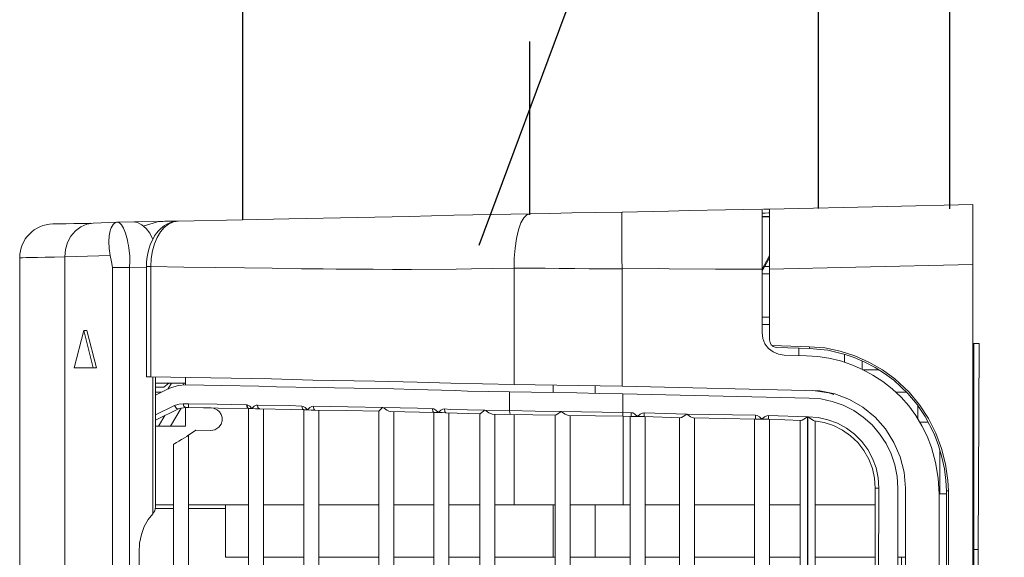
# Model space of a CAD drawing. Header units: millimetres. Extents: x -367720 to -162733, y 309172 to 337444.
# Tile 26 of 256: x -361127 to -360957, y 317169 to 317262. Entities that reach past the tile are written whole.
import ezdxf

# ---------------------------------------------------------------- set-up
doc = ezdxf.new("R2010")
doc.units = ezdxf.units.MM
doc.header["$LTSCALE"] = 10
doc.header["$MEASUREMENT"] = 0
doc.layers.get('0').update_dxf_attribs({"color": 255, "lineweight": 13})
for name, color, linetype in [('LATS_CONTROL_LINE', 2, 'Continuous'), ('LATS_PIPE_DRAIN', 4, 'Continuous'), ('LATS_PIPE_REFRIGERANT', 3, 'Continuous'), ('VZT_pozice', 1, 'Continuous'), ('ÚT_CHL-ovladač', 4, 'Continuous')]:
    doc.layers.add(name, color=color, linetype=linetype)
doc.layers.add('LATS_EQ_IDU', color=7, linetype='Continuous', lineweight=0)
doc.layers.add('VZ1', color=6, linetype='Continuous', lineweight=18)
doc.styles.add('ROMANS', font='ROMANS.shx', dxfattribs={"height": 80})

# ---------------------------------------------------------------- blocks, each defined once
blk = doc.blocks.new('LATS_IDU_WALL_MOUNTED_SB')
at = {"color": 0, "linetype": 'Continuous'}
for p, q in [((-437.87, 167.6), (438.7, 167.6)), ((438.7, 167.48), (438.7, 167.6)), ((438.7, 167.1), (438.7, 167.48)), ((438.71, 166.48), (438.7, 167.1)), ((438.73, 165.61), (438.71, 166.48)), ((438.74, 164.5), (438.73, 165.61)), ((438.77, 163.16), (438.74, 164.5)), ((438.79, 161.59), (438.77, 163.16)), ((438.82, 159.79), (438.79, 161.59)), ((444.54, 161.85), (444.55, 161.71)), ((444.55, 161.71), (444.56, 161.27)), ((444.56, 161.27), (444.57, 160.54)), ((444.57, 160.54), (444.59, 159.53)), ((-438, 159.79), (438.82, 159.79)), ((440.11, 159.67), (438.82, 159.79)), ((439.08, 151.92), (438.82, 159.79)), ((441.33, 159.31), (440.11, 159.67)), ((442.44, 158.73), (441.33, 159.31)), ((443.36, 157.95), (442.44, 158.73)), ((444.58, 159.13), (444.6, 157.85)), ((444.59, 159.53), (444.61, 158.24)), ((419.59, 154.85), (419.59, 158.17)), ((419.59, 158.17), (426.09, 156.51)), ((444.06, 157.01), (443.36, 157.95)), ((444.5, 155.96), (444.06, 157.01)), ((444.6, 157.85), (444.62, 156.81)), ((444.61, 158.24), (444.64, 156.68)), ((426.09, 156.51), (419.59, 154.85)), ((419.59, 154.3), (426.09, 155.95)), ((426.09, 156.51), (426.09, 155.95)), ((444.67, 154.86), (444.5, 155.96)), ((444.62, 156.81), (444.63, 156.04)), ((444.63, 156.04), (444.64, 155.53)), ((444.64, 156.68), (444.67, 154.86)), ((444.64, 155.53), (444.65, 155.28)), ((419.59, 154.3), (419.59, 154.85)), ((444.67, 154.86), (444.86, 150.77)), ((437.99, 151.68), (439.08, 151.92)), ((439.08, 151.92), (440.3, 152.13)), ((440.3, 152.13), (441.48, 152.18)), ((441.48, 152.18), (442.5, 152.1)), ((442.5, 152.1), (443.35, 151.93)), ((443.35, 151.93), (443.6, 151.85)), ((443.6, 151.85), (443.89, 151.75)), ((443.89, 151.75), (444.18, 151.6)), ((-436.17, 151.53), (436.98, 151.53)), ((436.98, 151.53), (437.99, 151.68)), ((436.98, 148.57), (436.98, 151.53)), ((444.18, 151.6), (444.46, 151.41)), ((444.4, 149.97), (444.75, 150.29)), ((444.46, 151.41), (444.64, 151.23)), ((444.64, 151.23), (444.76, 151.04)), ((444.75, 150.29), (444.87, 150.64)), ((444.76, 151.04), (444.84, 150.85)), ((444.84, 150.85), (444.87, 150.64)), ((444.87, 150.64), (444.91, 147.97)), ((436.99, 148.57), (-436.17, 148.57)), ((436.98, 148.57), (438.09, 148.51)), ((437.05, 145.65), (437, 148.57)), ((438.09, 148.51), (439.03, 148.54)), ((439.03, 148.54), (440.36, 148.69)), ((440.36, 148.69), (440.82, 148.77)), ((440.82, 148.77), (441.28, 148.85)), ((441.28, 148.85), (441.71, 148.94)), ((441.71, 148.94), (442.92, 149.28)), ((442.92, 149.28), (443.81, 149.64)), ((443.81, 149.64), (444.4, 149.97)), ((387.63, 146.94), (12.18, 146.94)), ((387.63, 146.94), (389.22, 146.83)), ((389.22, 146.83), (390.75, 146.53)), ((444.79, 147.18), (444.41, 146.43)), ((444.91, 147.97), (444.79, 147.18)), ((444.91, 147.74), (444.98, 143.69)), ((390.75, 146.53), (392.14, 146.03)), ((392.14, 146.03), (393.35, 145.37)), ((393.35, 145.37), (394.31, 144.57)), ((418.06, 144.92), (417.88, 134.51)), ((418.06, 144.92), (418.07, 145.45)), ((437.16, 144.92), (418.06, 144.92)), ((437.16, 145.65), (418.07, 145.65)), ((418.07, 145.45), (418.07, 145.65)), ((437.08, 139.17), (437.16, 144.92)), ((437.16, 145.65), (437.16, 145.62)), ((437.16, 145.65), (437.16, 145.65)), ((437.52, 145.64), (437.16, 145.64)), ((437.16, 145.62), (437.16, 145.53)), ((437.16, 145.53), (437.16, 145.37)), ((437.16, 145.37), (437.16, 145.17)), ((437.16, 145.17), (437.16, 144.92)), ((437.16, 144.92), (437.16, 144.92)), ((438.57, 144.84), (437.16, 144.92)), ((437.88, 145.63), (437.52, 145.64)), ((438.51, 145.57), (437.88, 145.63)), ((439.13, 145.48), (438.51, 145.57)), ((439.74, 145.35), (439.13, 145.48)), ((440.33, 145.19), (439.74, 145.35)), ((440.91, 145), (440.33, 145.19)), ((441.46, 144.77), (440.91, 145)), ((442.92, 145.09), (441.86, 144.55)), ((443.78, 145.72), (442.92, 145.09)), ((444.41, 146.43), (443.78, 145.72)), ((444.87, 143.92), (444.17, 146.24)), ((394.31, 144.57), (394.36, 144.52)), ((394.36, 144.52), (418.05, 144.52)), ((394.84, 144.22), (394.36, 144.52)), ((395.56, 144.09), (394.84, 144.22)), ((395.25, 140.98), (395.25, 144.14)), ((395.62, 144.09), (395.56, 144.09)), ((395.62, 144.09), (418.05, 144.09)), ((395.9, 144.08), (395.9, 142.54)), ((409.53, 144.09), (409.53, 141.51)), ((409.53, 143.57), (411.34, 142.48)), ((412.5, 140.09), (410.57, 144.09)), ((411.48, 144.09), (413.08, 140.77)), ((416.29, 144.07), (414.91, 144.07)), ((414.91, 144.07), (416.01, 141.79)), ((415.4, 143.04), (415.4, 144.07)), ((416.29, 142.62), (416.29, 144.09)), ((416.94, 144.09), (416.94, 141.75)), ((439.88, 144.62), (438.57, 144.84)), ((441.07, 144.28), (439.88, 144.62)), ((442.2, 143.8), (441.07, 144.28)), ((441.98, 144.51), (441.46, 144.77)), ((442.47, 144.23), (441.98, 144.51)), ((443.15, 143.23), (442.2, 143.8)), ((442.92, 143.91), (442.47, 144.23)), ((443.34, 143.57), (442.92, 143.91)), ((443.94, 142.56), (443.15, 143.23)), ((443.69, 143.23), (443.34, 143.57)), ((444.01, 142.87), (443.69, 143.23)), ((444.94, 143.69), (444.87, 143.92)), ((444.97, 143.6), (444.94, 143.69)), ((444.98, 143.58), (444.97, 143.6)), ((444.98, 143.6), (444.98, 143.58)), ((444.98, 143.58), (444.98, 143.6)), ((444.98, 143.58), (444.98, 143.58)), ((444.98, 143.58), (444.98, 143.58)), ((444.98, 143.58), (444.98, 143.58)), ((444.98, 143.58), (444.98, 143.58)), ((444.98, 143.58), (444.98, 143.58)), ((444.98, 143.58), (444.98, 143.58)), ((444.98, 143.58), (444.98, 143.58)), ((444.98, 143.57), (444.98, 143.58)), ((444.98, 143.58), (444.98, 143.55)), ((444.98, 143.58), (444.98, 143.58)), ((444.98, 143.58), (444.98, 143.58)), ((444.98, 143.57), (444.98, 143.58)), ((444.98, 143.58), (444.98, 143.57)), ((444.98, 143.58), (444.98, 143.58)), ((444.98, 143.57), (444.98, 143.58)), ((444.98, 143.57), (444.98, 143.57)), ((444.98, 143.57), (444.98, 143.57)), ((444.98, 143.56), (444.98, 143.57)), ((444.98, 143.57), (444.98, 143.57)), ((444.98, 143.57), (444.98, 143.57)), ((444.98, 143.57), (444.98, 143.57)), ((444.98, 143.54), (444.98, 143.57)), ((444.98, 143.55), (444.98, 143.56)), ((444.98, 143.5), (444.98, 143.54)), ((444.98, 143.35), (444.98, 143.5)), ((444.99, 143.13), (444.98, 143.35)), ((395.9, 142.54), (395.9, 140.98)), ((409.53, 141.51), (409.53, 138.91)), ((412.62, 139.64), (409.53, 141.5)), ((415.94, 141.93), (416.94, 141.33)), ((416.16, 141.45), (416.01, 141.79)), ((416.29, 142.62), (416.94, 141.75)), ((416.94, 138.91), (416.94, 141.75)), ((444.51, 141.83), (443.94, 142.56)), ((444.28, 142.5), (444.01, 142.87)), ((444.51, 142.12), (444.28, 142.5)), ((444.69, 141.73), (444.51, 142.12)), ((444.9, 140.99), (444.51, 141.83)), ((444.83, 141.33), (444.69, 141.73)), ((444.99, 142.84), (444.99, 143.13)), ((445, 142.48), (444.99, 142.84)), ((445.01, 141.52), (445, 142.48)), ((445.04, 140.27), (445.01, 141.52)), ((327.39, 140.98), (406.38, 140.98)), ((406.38, 140.98), (406.41, 140.92)), ((406.41, 140.92), (406.5, 140.75)), ((406.5, 140.75), (406.67, 140.46)), ((406.67, 140.46), (406.92, 140.03)), ((406.92, 140.03), (407.19, 139.57)), ((412.5, 140.09), (412.6, 140.46)), ((412.56, 139.96), (412.5, 140.09)), ((412.75, 138.92), (412.56, 139.96)), ((412.6, 140.46), (413.08, 140.77)), ((413.08, 140.77), (413.16, 140.6)), ((413.16, 140.6), (413.35, 139.96)), ((413.35, 139.96), (413.4, 139.29)), ((416.55, 140.15), (416.16, 141.45)), ((416.65, 138.85), (416.55, 140.15)), ((444.91, 141.02), (444.83, 141.33)), ((445.04, 140.15), (444.9, 140.99)), ((445.04, 140.27), (445.04, 140.27)), ((445.04, 140.27), (445.04, 140.27)), ((445.04, 140.27), (445.04, 140.27)), ((445.04, 140.26), (445.04, 140.27)), ((445.04, 140.26), (445.04, 140.26)), ((445.04, 140.22), (445.04, 140.26)), ((445.04, 140.21), (445.04, 140.22)), ((445.04, 140.15), (445.23, 129.05)), ((445.04, 140.15), (445.04, 140.15)), ((407.94, 138.38), (327.65, 138.38)), ((395.25, 131.94), (395.25, 138.38)), ((395.9, 138.38), (395.9, 133.23)), ((407.19, 139.57), (407.49, 139.08)), ((407.49, 139.08), (407.75, 138.67)), ((407.75, 138.67), (407.88, 138.47)), ((407.88, 138.47), (407.94, 138.38)), ((407.94, 138.38), (407.94, 138.38)), ((408.82, 137.08), (407.94, 138.38)), ((409.53, 138.91), (412.75, 138.91)), ((412.66, 133.22), (412.75, 138.38)), ((412.75, 138.38), (412.68, 134.44)), ((412.75, 138.92), (412.95, 139.18)), ((412.75, 138.38), (412.75, 138.92)), ((412.75, 138.38), (412.75, 138.38)), ((412.8, 138.38), (412.75, 138.38)), ((412.91, 138.38), (412.8, 138.38)), ((413.04, 138.38), (412.91, 138.38)), ((412.95, 139.18), (413.4, 139.29)), ((413.2, 138.38), (413.04, 138.38)), ((413.29, 138.38), (413.2, 138.38)), ((413.39, 138.38), (413.3, 133.39)), ((413.4, 139.29), (413.39, 138.38)), ((413.39, 138.38), (413.39, 138.38)), ((416.55, 132.59), (416.65, 138.85)), ((416.62, 139.31), (416.94, 139.11)), ((416.65, 138.91), (416.94, 138.91)), ((416.94, 138.91), (417.96, 138.91)), ((437, 133.75), (437.08, 139.17)), ((408.82, 137.08), (408.78, 134.51)), ((395.9, 133.23), (395.9, 127.98)), ((408.78, 134.51), (408.9, 133.8)), ((408.9, 133.8), (409.35, 133.1)), ((409.35, 133.1), (409.84, 132.74)), ((411.54, 132.71), (411.99, 132.99)), ((411.99, 132.99), (412.37, 133.42)), ((412.37, 133.42), (412.62, 134.02)), ((412.56, 127.98), (412.66, 133.22)), ((412.62, 134.02), (412.68, 134.44)), ((413.3, 133.39), (413.21, 128.32)), ((417.88, 134.51), (417.7, 123.99)), ((436.93, 128.65), (437, 133.75)), ((386.8, 131.94), (395.9, 131.94)), ((386.8, 129.97), (386.8, 131.94)), ((409.84, 132.74), (410.46, 132.55)), ((410.46, 132.55), (411.04, 132.55)), ((411.04, 132.55), (411.54, 132.71)), ((416.43, 126.19), (416.55, 132.59)), ((386.8, 127.98), (386.8, 129.97)), ((327.44, 127.98), (412.56, 127.98)), ((412.76, 128.23), (412.56, 127.98)), ((412.77, 128.18), (412.56, 127.98)), ((412.56, 127.98), (412.56, 127.82)), ((413.21, 128.32), (412.76, 128.23)), ((413.2, 128.22), (412.77, 128.18)), ((413.17, 128.1), (412.98, 127.78)), ((413.2, 128.22), (413.17, 128.1)), ((413.21, 128.32), (413.2, 128.22)), ((436.87, 123.88), (436.93, 128.65)), ((445.23, 129.05), (445.43, 120.99)), ((412.54, 126.75), (412.53, 126.1)), ((412.72, 126.34), (412.53, 126.1)), ((412.55, 127.39), (412.54, 126.75)), ((412.56, 127.82), (412.55, 127.39)), ((412.55, 127.39), (412.56, 127.39)), ((412.56, 127.39), (412.55, 127.39)), ((412.98, 127.78), (412.56, 127.39)), ((412.56, 127.39), (412.96, 126.99)), ((413.18, 126.44), (412.72, 126.34)), ((412.96, 126.99), (413.15, 126.67)), ((413.18, 126.44), (413.08, 120.91)), ((413.15, 126.67), (413.18, 126.44)), ((413.18, 126.44), (413.18, 126.44)), ((416.32, 123.12), (416.43, 126.19)), ((412.52, 125.38), (327.65, 125.38)), ((386.8, 123.67), (386.8, 125.38)), ((395.9, 125.38), (395.9, 123.67)), ((412.43, 120.58), (412.53, 126.1)), ((386.8, 118.42), (386.8, 123.67)), ((395.9, 123.67), (395.9, 118.43)), ((416.2, 116.47), (416.32, 123.12)), ((417.7, 123.99), (417.51, 116.82)), ((436.77, 118.82), (436.82, 122.9)), ((436.82, 122.9), (436.87, 123.88)), ((412.34, 118.43), (412.43, 120.58)), ((413.08, 120.91), (412.99, 118.74)), ((445.43, 120.99), (445.64, 109.06)), ((327.48, 118.43), (412.34, 118.43)), ((412.33, 117.77), (412.31, 117.12)), ((412.34, 118.43), (412.33, 118.25)), ((412.33, 118.25), (412.33, 117.77)), ((412.75, 118.17), (412.33, 117.77)), ((412.33, 117.77), (412.73, 117.35)), ((412.33, 117.77), (412.33, 117.77)), ((412.33, 117.77), (412.33, 117.77)), ((412.53, 118.65), (412.34, 118.43)), ((412.99, 118.74), (412.53, 118.65)), ((412.94, 118.5), (412.75, 118.17)), ((412.99, 118.74), (412.94, 118.5)), ((412.99, 118.74), (412.99, 118.74)), ((436.74, 115.08), (436.77, 118.82)), ((412.21, 110.99), (412.3, 116.47)), ((412.31, 117.12), (412.3, 116.47)), ((412.5, 116.69), (412.3, 116.47)), ((412.95, 116.78), (412.5, 116.69)), ((412.73, 117.35), (412.92, 117.02)), ((412.95, 116.78), (412.85, 110.79)), ((412.92, 117.02), (412.95, 116.78)), ((412.95, 116.78), (412.95, 116.78)), ((416.09, 109.7), (416.2, 116.47)), ((417.51, 116.82), (417.32, 106.12)), ((412.29, 115.83), (327.65, 115.83)), ((386.8, 110.66), (386.8, 115.82)), ((395.9, 115.83), (395.9, 110.66)), ((436.72, 112.82), (436.74, 115.08)), ((436.71, 109.76), (436.72, 112.82)), ((412.11, 105.42), (412.21, 110.99)), ((386.8, 105.43), (386.8, 110.66)), ((395.9, 110.66), (395.9, 105.43)), ((412.85, 110.79), (412.74, 104.7)), ((415.97, 102.82), (416.09, 109.7)), ((436.69, 106.39), (436.71, 109.76)), ((445.64, 109.06), (445.86, 100.19)), ((417.32, 106.12), (417.13, 98.8)), ((436.68, 103.06), (436.69, 106.39)), ((327.52, 105.43), (412.11, 105.43)), ((412.16, 105.36), (412.11, 105.42)), ((412.13, 103.7), (412.3, 104.06)), ((412.32, 105.2), (412.16, 105.36)), ((412.3, 104.06), (412.61, 104.52)), ((412.61, 104.87), (412.32, 105.2)), ((412.74, 104.71), (412.61, 104.87)), ((412.61, 104.52), (412.74, 104.7)), ((412.74, 104.7), (412.64, 98.72)), ((412.74, 104.7), (412.74, 104.71)), ((412.74, 104.7), (412.74, 104.7)), ((412.06, 102.83), (327.65, 102.83)), ((386.8, 97.65), (386.8, 102.83)), ((395.9, 102.83), (395.9, 97.65)), ((411.88, 95.89), (412.07, 103.41)), ((412.07, 103.41), (412.13, 103.7)), ((415.84, 99.31), (415.97, 102.82)), ((436.68, 99.79), (436.68, 103.06)), ((415.72, 92.23), (415.84, 99.31)), ((436.68, 100.03), (436.68, 99.79)), ((436.71, 92.03), (436.68, 100.03)), ((445.86, 100.19), (446.08, 92.44)), ((386.8, 95.9), (386.8, 97.65)), ((395.9, 97.65), (395.9, 95.9)), ((412.64, 98.72), (412.53, 96.13)), ((417.13, 98.8), (416.94, 92.93)), ((327.55, 95.9), (411.88, 95.9)), ((411.88, 95.64), (411.87, 95.11)), ((412.29, 95.53), (411.87, 95.11)), ((412.07, 96.07), (411.88, 95.89)), ((411.88, 95.89), (411.88, 95.64)), ((412.53, 96.13), (412.07, 96.07)), ((412.49, 95.88), (412.29, 95.53)), ((412.53, 96.13), (412.49, 95.88)), ((412.53, 96.13), (412.53, 96.13)), ((411.66, 87.89), (411.85, 93.82)), ((411.86, 94.44), (411.85, 93.82)), ((412.04, 93.99), (411.85, 93.82)), ((411.87, 95.11), (411.86, 94.44)), ((411.87, 95.11), (411.87, 95.1)), ((411.87, 95.11), (411.87, 95.11)), ((411.87, 95.1), (412.28, 94.67)), ((412.5, 94.06), (412.04, 93.99)), ((412.28, 94.67), (412.46, 94.31)), ((412.5, 94.06), (412.39, 93.08)), ((412.46, 94.31), (412.5, 94.06)), ((412.5, 94.06), (412.5, 94.06)), ((411.84, 93.3), (327.65, 93.3)), ((386.8, 93.13), (386.8, 93.3)), ((386.8, 87.91), (386.8, 93.13)), ((395.9, 93.3), (395.9, 93.13)), ((395.9, 93.13), (395.9, 87.91)), ((412.39, 93.08), (412.29, 87.04)), ((415.59, 90.07), (415.72, 92.23)), ((416.94, 92.93), (416.75, 81.98)), ((446.08, 92.44), (446.31, 79.27)), ((436.77, 89.35), (436.71, 92.03)), ((415.47, 82.82), (415.59, 90.07)), ((436.88, 81.98), (436.77, 89.35)), ((327.58, 87.91), (411.66, 87.91)), ((411.71, 87.79), (411.66, 87.89)), ((411.86, 87.59), (411.71, 87.79)), ((412.15, 87.22), (411.86, 87.59)), ((412.28, 87.05), (412.15, 87.22)), ((412.15, 86.86), (412.28, 87.04)), ((412.29, 87.04), (412.21, 82.82)), ((412.29, 87.04), (412.28, 87.05)), ((412.28, 87.04), (412.29, 87.04)), ((411.61, 85.31), (327.65, 85.31)), ((386.8, 80.29), (386.8, 85.31)), ((395.9, 85.31), (395.9, 83.65)), ((411.56, 82.62), (411.62, 85.77)), ((411.62, 85.77), (411.68, 86.04)), ((411.68, 86.04), (411.84, 86.39)), ((411.84, 86.39), (412.15, 86.86)), ((395.9, 83.65), (395.9, 81.99)), ((395.9, 81.99), (411.55, 81.99)), ((395.9, 81.99), (395.9, 78.47)), ((411.5, 78.76), (411.56, 82.62)), ((411.76, 82.76), (411.56, 82.62)), ((412.21, 82.82), (411.76, 82.76)), ((412.21, 82.82), (412.14, 78.37)), ((412.21, 82.82), (415.47, 82.82)), ((415.4, 78.99), (415.47, 82.82)), ((416.69, 78.33), (416.75, 81.98)), ((416.75, 81.98), (436.88, 81.98)), ((436.89, 80.51), (436.88, 81.98)), ((436.88, 81.98), (438.59, 81.96)), ((438.59, 81.96), (440.34, 81.83)), ((440.34, 81.83), (442.02, 81.6)), ((386.8, 75.24), (386.8, 80.29)), ((436.89, 78.72), (436.89, 80.51)), ((442.02, 81.6), (443.53, 81.25)), ((443.53, 81.25), (444.75, 80.81)), ((444.75, 80.81), (445.63, 80.31)), ((445.63, 80.31), (446.14, 79.79)), ((395.9, 78.47), (395.9, 74.91)), ((411.43, 74.83), (411.5, 78.76)), ((415.33, 75.09), (415.4, 78.99)), ((436.88, 76.62), (436.89, 78.72)), ((446.14, 79.79), (446.31, 79.27)), ((446.31, 79.27), (446.37, 75.81)), ((412.14, 78.37), (412.06, 73.84)), ((416.63, 74.62), (416.69, 78.33)), ((386.8, 75.24), (395.91, 75.24)), ((386.8, 75.24), (386.8, 75.07)), ((386.8, 75.07), (386.8, 74.91)), ((415.26, 71.15), (415.33, 75.09)), ((415.34, 75.24), (416.64, 75.24)), ((436.85, 74.21), (436.88, 76.62)), ((446.37, 75.81), (446.44, 72)), ((327.63, 74.91), (411.43, 74.91)), ((411.48, 74.69), (411.43, 74.83)), ((411.63, 74.45), (411.48, 74.69)), ((411.61, 73.17), (411.91, 73.64)), ((411.92, 74.04), (411.63, 74.45)), ((411.91, 73.64), (412.05, 73.84)), ((412.05, 73.85), (411.92, 74.04)), ((412.06, 73.84), (412, 70.31)), ((412.06, 73.84), (412.05, 73.85)), ((412.05, 73.84), (412.06, 73.84)), ((416.56, 70.87), (416.63, 74.62)), ((436.81, 71.48), (436.85, 74.21)), ((411.38, 72.31), (327.65, 72.31)), ((386.8, 72.31), (386.8, 70.16)), ((395.9, 72.31), (395.9, 67.73)), ((411.31, 67.91), (411.39, 72.61)), ((411.39, 72.61), (411.45, 72.85)), ((411.45, 72.85), (411.61, 73.17)), ((446.44, 72), (446.51, 67.83)), ((386.8, 70.16), (386.8, 67.99)), ((412, 70.31), (411.94, 66.75)), ((415.19, 67.17), (415.26, 71.15)), ((416.49, 67.09), (416.56, 70.87)), ((436.78, 68.98), (436.81, 71.48)), ((436.77, 66.77), (436.78, 68.98)), ((386.8, 67.99), (386.8, 61.91)), ((386.8, 67.99), (395.91, 67.99)), ((395.9, 67.73), (395.9, 63.12)), ((411.22, 63.17), (411.31, 67.91)), ((411.94, 66.75), (411.87, 63.17)), ((415.13, 63.17), (415.19, 67.17)), ((415.21, 67.99), (416.51, 67.99)), ((416.43, 63.3), (416.49, 67.09)), ((436.77, 64.88), (436.77, 66.77)), ((446.51, 67.83), (446.59, 63.3)), ((436.78, 63.3), (436.77, 64.88)), ((411.22, 63.12), (395.9, 63.12)), ((395.9, 61.91), (395.9, 63.12)), ((411.2, 61.74), (411.22, 63.17)), ((411.41, 63.17), (411.22, 63.17)), ((411.87, 63.17), (411.41, 63.17)), ((411.87, 63.17), (411.85, 61.74)), ((415.13, 63.17), (411.87, 63.17)), ((415.13, 63.17), (414.39, 30.89)), ((415.66, 29.08), (416.43, 63.3)), ((436.78, 63.3), (416.43, 63.3)), ((436.78, 63.3), (438.57, 63.32)), ((436.82, 56.99), (436.78, 63.3)), ((438.57, 63.32), (440.39, 63.35)), ((440.39, 63.35), (442.15, 63.36)), ((442.15, 63.36), (443.71, 63.37)), ((443.71, 63.37), (444.99, 63.36)), ((444.99, 63.36), (445.9, 63.35)), ((445.9, 63.35), (446.42, 63.32)), ((446.42, 63.32), (446.59, 63.3)), ((446.59, 63.3), (446.73, 55.26)), ((327.65, 61.91), (411.2, 61.91)), ((411.2, 61.74), (411.19, 61.28)), ((411.2, 61.74), (411.39, 61.75)), ((411.39, 61.75), (411.85, 61.74)), ((411.8, 61.45), (411.59, 61.07)), ((411.85, 61.72), (411.8, 61.45)), ((411.85, 61.74), (411.85, 61.72)), ((411.17, 59.98), (411.16, 59.49)), ((411.18, 60.63), (411.17, 59.98)), ((411.19, 61.28), (411.18, 60.63)), ((411.59, 61.07), (411.18, 60.63)), ((411.18, 60.63), (411.58, 60.17)), ((411.18, 60.63), (411.18, 60.63)), ((411.18, 60.63), (411.18, 60.63)), ((411.58, 60.17), (411.77, 59.78)), ((411.77, 59.78), (411.81, 59.52)), ((411.16, 59.31), (327.65, 59.31)), ((386.8, 59.31), (386.8, 53.37)), ((395.9, 53.37), (395.9, 59.31)), ((410.97, 53.2), (411.16, 59.49)), ((411.16, 59.49), (411.35, 59.5)), ((411.35, 59.5), (411.81, 59.49)), ((411.81, 59.49), (411.6, 52.09)), ((411.81, 59.52), (411.81, 59.49)), ((436.78, 55.13), (436.82, 56.99)), ((436.69, 47.1), (436.78, 55.13)), ((446.73, 55.26), (446.87, 51.69)), ((327.65, 53.37), (410.98, 53.37)), ((411.02, 53.01), (410.97, 53.2)), ((411.18, 52.73), (411.02, 53.01)), ((410.93, 50.95), (410.99, 51.16)), ((410.99, 51.16), (411.15, 51.45)), ((411.15, 51.45), (411.46, 51.89)), ((411.47, 52.29), (411.18, 52.73)), ((411.6, 52.09), (411.4, 40.2)), ((411.46, 51.89), (411.6, 52.08)), ((411.6, 52.1), (411.47, 52.29)), ((411.6, 52.09), (411.6, 52.1)), ((411.6, 52.08), (411.6, 52.09)), ((446.87, 51.69), (446.98, 45.38)), ((410.93, 50.77), (327.65, 50.77)), ((386.8, 50.77), (386.8, 40.37)), ((395.9, 40.37), (395.9, 50.77)), ((410.75, 40.2), (410.93, 50.95)), ((436.69, 39.07), (436.69, 47.1)), ((446.98, 45.38), (447.09, 39.07)), ((327.65, 40.37), (410.75, 40.37)), ((410.74, 39.74), (410.73, 39.09)), ((411.14, 39.53), (410.73, 39.09)), ((410.75, 40.2), (410.74, 39.74)), ((410.75, 40.2), (410.94, 40.21)), ((410.94, 40.21), (411.4, 40.2)), ((411.34, 39.91), (411.14, 39.53)), ((411.4, 40.18), (411.34, 39.91)), ((411.4, 40.2), (411.4, 40.18)), ((410.7, 37.77), (327.65, 37.77)), ((386.8, 37.77), (386.8, 32.46)), ((395.9, 32.46), (395.9, 37.77)), ((410.52, 32.3), (410.71, 37.95)), ((410.73, 39.09), (410.71, 38.44)), ((410.71, 38.44), (410.71, 37.95)), ((410.71, 37.95), (410.9, 37.96)), ((410.73, 39.09), (411.12, 38.63)), ((410.73, 39.09), (410.73, 39.09)), ((410.73, 39.09), (410.73, 39.09)), ((410.9, 37.96), (411.36, 37.95)), ((411.12, 38.63), (411.31, 38.25)), ((411.36, 37.95), (411.15, 31.18)), ((411.31, 38.25), (411.36, 37.98)), ((411.36, 37.98), (411.36, 37.95)), ((422.37, 37.16), (422.99, 37.95)), ((422.99, 37.95), (423.79, 38.56)), ((424.01, 37.69), (423.63, 37.48)), ((423.79, 38.56), (424.72, 38.94)), ((424.45, 37.77), (424.01, 37.69)), ((436.71, 37.77), (424.45, 37.77)), ((424.72, 38.94), (425.72, 39.07)), ((436.69, 39.07), (425.72, 39.07)), ((427.1, 37.77), (427.1, 39.07)), ((428.4, 37.77), (428.4, 39.07)), ((435.88, 37.77), (435.88, 39.07)), ((436.71, 38.88), (436.38, 39.07)), ((438.97, 39.07), (436.69, 39.07)), ((438.69, 37.77), (436.71, 38.88)), ((439, 37.77), (436.71, 37.77)), ((437.06, 22.84), (436.71, 37.77)), ((438.83, 37.88), (436.72, 39.07)), ((437.18, 37.96), (437.18, 38.54)), ((437.18, 37.77), (437.18, 37.96)), ((439.02, 37.77), (438.83, 37.88)), ((440.64, 39.07), (438.97, 39.07)), ((440.69, 37.77), (439, 37.77)), ((442.2, 39.07), (440.64, 39.07)), ((442.22, 37.77), (440.69, 37.77)), ((443.6, 39.07), (442.2, 39.07)), ((443.64, 37.77), (442.22, 37.77)), ((444.81, 39.07), (443.6, 39.07)), ((444.83, 37.77), (443.64, 37.77)), ((446.04, 39.07), (444.81, 39.07)), ((445.82, 37.77), (444.83, 37.77)), ((445.79, 39.07), (445.8, 37.77)), ((445.81, 37.77), (445.81, 39.07)), ((446.52, 37.77), (445.82, 37.77)), ((446.67, 39.07), (446.04, 39.07)), ((446.43, 39.07), (446.43, 38.5)), ((446.43, 38.5), (446.45, 37.96)), ((446.45, 37.96), (446.45, 37.77)), ((446.97, 37.77), (446.52, 37.77)), ((447.02, 39.07), (446.67, 39.07)), ((447.11, 37.77), (446.97, 37.77)), ((447.09, 39.07), (447.02, 39.07)), ((447.09, 38.79), (447.1, 38.23)), ((447.1, 38.23), (447.11, 37.88)), ((447.11, 37.88), (447.11, 37.77)), ((447.11, 37.77), (447.56, 17.38)), ((421.82, 35.24), (421.97, 36.23)), ((421.97, 36.23), (422.37, 37.16)), ((422.96, 30.85), (423.15, 36.49)), ((423.19, 36.81), (423.15, 36.5)), ((423.15, 36.5), (423.15, 36.49)), ((423.34, 37.14), (423.19, 36.81)), ((423.49, 37.34), (423.28, 30.85)), ((423.49, 37.34), (423.34, 37.14)), ((423.63, 37.48), (423.49, 37.34)), ((421.67, 31.36), (421.82, 35.24)), ((327.65, 32.46), (410.52, 32.46)), ((423.08, 32.69), (421.78, 32.69)), ((411.15, 31.18), (326.35, 31.18)), ((341.44, 31.12), (411.15, 31.12)), ((410.57, 32.1), (410.52, 32.3)), ((410.72, 31.82), (410.57, 32.1)), ((410.65, 30.44), (410.96, 30.86)), ((411.01, 31.38), (410.72, 31.82)), ((410.96, 30.86), (411.14, 31.11)), ((411.14, 31.19), (411.01, 31.38)), ((411.15, 31.12), (411.01, 29.36)), ((411.15, 31.18), (411.14, 31.19)), ((411.14, 31.11), (411.15, 31.12)), ((414.23, 28.88), (414.39, 30.89)), ((421.56, 29.41), (421.67, 31.36)), ((422.66, 27.69), (422.96, 30.85)), ((422.96, 30.85), (422.96, 30.85)), ((422.96, 30.85), (423.05, 30.85)), ((423.05, 30.85), (423.28, 30.85)), ((423.28, 30.85), (423.06, 28.18)), ((410.42, 29.86), (344.73, 29.86)), ((386.8, 29.86), (386.8, 19.46)), ((395.9, 19.46), (395.9, 29.86)), ((410.15, 28.32), (410.44, 30.02)), ((410.44, 30.02), (410.5, 30.18)), ((410.5, 30.18), (410.65, 30.44)), ((411.01, 29.36), (410.63, 27.65)), ((415.09, 26.44), (415.66, 29.08)), ((415.29, 27.49), (415.68, 30.28)), ((421.3, 27.49), (421.56, 29.41)), ((409.61, 26.69), (410.15, 28.32)), ((410.63, 27.65), (410.01, 26)), ((413.81, 26.9), (414.23, 28.88)), ((415.02, 26.64), (415.29, 27.49)), ((420.83, 25.51), (421.3, 27.49)), ((421.94, 24.67), (422.66, 27.69)), ((423.06, 28.18), (422.52, 25.54)), ((408.83, 25.15), (409.61, 26.69)), ((410.01, 26), (409.17, 24.47)), ((413.13, 25), (413.81, 26.9)), ((414.12, 23.93), (415.09, 26.44)), ((407.84, 23.74), (408.83, 25.15)), ((409.17, 24.47), (408.11, 23.06)), ((412.22, 23.2), (413.13, 25)), ((412.78, 21.6), (414.12, 23.93)), ((420.16, 23.54), (420.83, 25.51)), ((420.6, 24.78), (421.96, 24.78)), ((421.39, 23.1), (421.94, 24.67)), ((422.52, 25.54), (421.69, 22.99)), ((405.3, 21.43), (406.66, 22.49)), ((406.66, 22.49), (407.84, 23.74)), ((408.11, 23.06), (406.87, 21.82)), ((411.08, 21.54), (412.22, 23.2)), ((419.34, 21.67), (420.16, 23.54)), ((420.59, 21.27), (421.39, 23.1)), ((421.69, 22.99), (420.6, 20.56)), ((437.51, 2.6), (437.06, 22.84)), ((402.19, 19.96), (403.8, 20.58)), ((403.8, 20.58), (405.3, 21.43)), ((405.46, 20.77), (403.91, 19.93)), ((406.87, 21.82), (405.46, 20.77)), ((409.73, 20.03), (411.08, 21.54)), ((411.08, 19.51), (412.78, 21.6)), ((418.37, 19.86), (419.34, 21.67)), ((420.6, 20.56), (419.27, 18.24)), ((419.3, 21.68), (419.3, 18.98)), ((420.74, 21.76), (419.34, 21.76)), ((419.66, 19.5), (420.59, 21.27)), ((398.8, 18.82), (370.97, 18.96)), ((376.93, 19.46), (398.8, 19.46)), ((398.8, 19.46), (400.51, 19.59)), ((398.8, 19.46), (398.8, 19.41)), ((398.8, 19.41), (398.8, 19.27)), ((398.8, 19.27), (398.8, 19.07)), ((398.8, 19.07), (398.8, 18.82)), ((400.55, 18.95), (398.8, 18.82)), ((400.51, 19.59), (402.19, 19.96)), ((402.27, 19.32), (400.55, 18.95)), ((403.91, 19.93), (402.27, 19.32)), ((408.2, 18.71), (409.73, 20.03)), ((409.03, 17.69), (411.08, 19.51)), ((417.23, 18.13), (418.37, 19.86)), ((418.62, 17.84), (419.66, 19.5)), ((404.7, 16.72), (406.52, 17.6)), ((406.52, 17.6), (408.2, 18.71)), ((406.71, 16.23), (409.03, 17.69)), ((415.96, 16.52), (417.23, 18.13)), ((417.46, 16.28), (418.62, 17.84)), ((419.27, 18.24), (417.71, 16.08)), ((447.56, 17.38), (447.9, 2.6)), ((398.8, 15.56), (346.5, 15.56)), ((386.8, 15.56), (386.8, 14.26)), ((398.8, 15.56), (400.81, 15.69)), ((400.81, 15.69), (402.79, 16.08)), ((402.79, 16.08), (404.7, 16.72)), ((404.19, 15.16), (406.71, 16.23)), ((414.55, 15.01), (415.96, 16.52)), ((415.17, 13.81), (417.46, 16.28)), ((417.71, 16.08), (415.39, 13.58)), ((415.4, 14.06), (415.4, 15.96)), ((345.2, 14.26), (398.8, 14.26)), ((375.81, 14.91), (386.8, 14.91)), ((398.8, 14.26), (401.53, 14.49)), ((401.53, 14.49), (404.19, 15.16)), ((411.36, 12.44), (413.01, 13.65)), ((413.01, 13.65), (414.55, 15.01)), ((413.25, 12.2), (415.17, 13.81)), ((409.59, 11.38), (411.36, 12.44)), ((413.09, 12.09), (410.67, 12.09)), ((411.2, 10.82), (413.25, 12.2)), ((415.39, 13.58), (413.21, 11.78)), ((405.83, 9.74), (407.76, 10.48)), ((407.76, 10.48), (409.59, 11.38)), ((408.17, 9.27), (411.2, 10.82)), ((410.83, 10.24), (408.3, 8.98)), ((410.2, 10.32), (410.2, 11.79)), ((413.21, 11.78), (410.83, 10.24)), ((397.77, 8.41), (400.53, 8.57)), ((400.53, 8.57), (403.22, 9.01)), ((403.22, 9.01), (405.83, 9.74)), ((408.3, 8.98), (405.65, 8.01)), ((406.19, 8.52), (408.17, 9.27)), ((-396.96, 8.41), (397.77, 8.41)), ((-327.14, 7.11), (398.3, 7.11)), ((397.77, 8.41), (397.77, 7.11)), ((405.22, 8.28), (397.77, 8.28)), ((398.3, 7.12), (400.1, 7.22)), ((398.3, 7.12), (398.3, 7.12)), ((398.3, 7.11), (398.3, 7.12)), ((398.3, 7.07), (398.3, 7.11)), ((398.3, 7), (398.3, 7.07)), ((398.3, 6.91), (398.3, 7)), ((398.3, 6.8), (398.3, 6.91)), ((400.13, 6.91), (398.3, 6.8)), ((400.1, 7.22), (402.15, 7.49)), ((402.92, 7.31), (400.13, 6.91)), ((402.15, 7.49), (404.16, 7.92)), ((405.65, 8.01), (402.92, 7.31)), ((404.16, 7.92), (406.19, 8.52)), ((398.3, 6.79), (-327.14, 6.79)), ((398.3, 6.8), (398.3, 6.79)), ((-327.14, 2.6), (437.51, 2.6)), ((308.87, 2.13), (388.14, 2.39)), ((388.13, 1.68), (388.14, 2.39)), ((388.14, 2.39), (388.16, 2.6)), ((388.14, 2.39), (423.85, 2.39)), ((423.85, 2.39), (423.85, 2.6)), ((423.85, 1.46), (423.85, 2.39)), ((439.79, 2.6), (437.51, 2.6)), ((441.46, 2.6), (439.79, 2.6)), ((443.02, 2.6), (441.46, 2.6)), ((444.42, 2.6), (443.02, 2.6)), ((445.63, 2.6), (444.42, 2.6)), ((446.6, 2.6), (445.63, 2.6)), ((447.32, 2.6), (446.6, 2.6)), ((447.76, 2.6), (447.32, 2.6)), ((447.9, 2.6), (447.76, 2.6)), ((315.96, 1.44), (388.11, 1.67)), ((388.11, 1.67), (423.85, 1.46))]:
    blk.add_line(p, q, dxfattribs=at)
blk.add_arc((438.7, 161.75), 5.85, 1, 90, dxfattribs=at)
at = {"layer": 'LATS_CONTROL_LINE'}
blk.add_line((446.14, 79.27), (476.14, 79.27), dxfattribs=at)
at = {"layer": 'LATS_PIPE_DRAIN'}
blk.add_line((447.19, 29.27), (497.18, 29.27), dxfattribs=at)
at = {"layer": 'LATS_PIPE_REFRIGERANT'}
blk.add_line((495.68, 129.05), (445.23, 129.05), dxfattribs=at)
blk = doc.blocks.new('A$C44164CF6')
at = {"layer": 'VZT_pozice', "color": 7}
blk.add_line((-5887.73, -683.38), (-6264.9, -1696.71), dxfattribs=at)
at = {"layer": 'ÚT_CHL-ovladač'}
blk.add_line((-6183.3, -1690.36), (-6183.3, -1578.2), dxfattribs=at)
at = {"layer": 'LATS_EQ_IDU', "color": 1, "ltscale": 5, "rotation": 90}
blk.add_blockref('LATS_IDU_WALL_MOUNTED_SB', (-6176.77, -2137.5), dxfattribs=at)
at = {"layer": 'VZ1', "extrusion": (0, -1, -1.22461e-16), "style": 'ROMANS', "width": 0.8, "flags": 1}
for tag, p in [('MATERIAL', (-2269.09, 3112.52, -14812.16)), ('PRIRUBA', (-2269.09, 3112.52, -14812.16)), ('PRUTOK', (-2269.09, 3112.52, -14812.16)), ('PLOCHA', (-2269.09, 3112.52, -14812.16)), ('OBVOD', (-2269.09, 3112.52, -14812.16)), ('NAZEV', (-2269.09, 3112.52, -14812.16)), ('KOTA', (-2269.09, 3112.52, -14812.16)), ('USEK', (-2269.09, 3112.52, -14812.16)), ('TVAR', (-2269.09, 3112.52, -14812.16)), ('POS', (-2269.09, 3112.52, -14812.16)), ('NB2', (-2269.09, 3112.52, -14812.16)), ('NB1', (-2269.09, 3112.52, -14812.16)), ('DB', (-2269.09, 3112.52, -14812.16)), ('DA', (-2269.09, 3112.52, -14812.16)), ('B2', (-2269.09, 3112.52, -14812.16)), ('B1', (-2269.09, 3112.52, -14812.16)), ('A2', (-2269.09, 3112.52, -14812.16)), ('A1', (-2269.09, 3112.52, -14812.16)), ('LT', (-2269.09, 3112.52, -14812.16)), ('MATERIAL', (99885.33, 3112.52, -14812.16)), ('PRIRUBA', (99885.33, 3112.52, -14812.16)), ('PRUTOK', (99885.33, 3112.52, -14812.16)), ('PLOCHA', (99885.33, 3112.52, -14812.16)), ('OBVOD', (99885.33, 3112.52, -14812.16)), ('NAZEV', (99885.33, 3112.52, -14812.16)), ('KOTA', (99885.33, 3112.52, -14812.16)), ('USEK', (99885.33, 3112.52, -14812.16)), ('TVAR', (99885.33, 3112.52, -14812.16)), ('POS', (99885.33, 3112.52, -14812.16)), ('NB2', (99885.33, 3112.52, -14812.16)), ('NB1', (99885.33, 3112.52, -14812.16)), ('DB', (99885.33, 3112.52, -14812.16)), ('DA', (99885.33, 3112.52, -14812.16)), ('B2', (99885.33, 3112.52, -14812.16)), ('B1', (99885.33, 3112.52, -14812.16)), ('A2', (99885.33, 3112.52, -14812.16)), ('A1', (99885.33, 3112.52, -14812.16)), ('LT', (99885.33, 3112.52, -14812.16))]:
    blk.add_attdef(tag, p, '', height=1, rotation=180, dxfattribs=at)
at = {"layer": 'VZ1', "extrusion": (1.22461e-16, 1, 4.44089e-16), "style": 'ROMANS', "width": 0.8, "flags": 1}
for tag, p in [('MATERIAL', (2269.09, 2852.52, 14812.16)), ('PRIRUBA', (2269.09, 2852.52, 14812.16)), ('IZOLACE', (2269.09, 2852.52, 14812.16)), ('PRUTOK', (2269.09, 2852.52, 14812.16)), ('PLOCHA', (2269.09, 2852.52, 14812.16)), ('NASTCE', (2269.09, 2852.52, 14812.16)), ('OBVOD', (2269.09, 2852.52, 14812.16)), ('NAZEV', (2269.09, 2852.52, 14812.16)), ('KOTA', (2269.09, 2852.52, 14812.16)), ('USEK', (2269.09, 2852.52, 14812.16)), ('TVAR', (2269.09, 2852.52, 14812.16)), ('POS', (2269.09, 2852.52, 14812.16)), ('NB2', (2269.09, 2852.52, 14812.16)), ('NB1', (2269.09, 2852.52, 14812.16)), ('B1', (2269.09, 2852.52, 14812.16)), ('VS', (2269.09, 2852.52, 14812.16)), ('A1', (2269.09, 2852.52, 14812.16)), ('LT', (2269.09, 2852.52, 14812.16)), ('MATERIAL', (-99885.33, 2852.52, 14812.16)), ('PRIRUBA', (-99885.33, 2852.52, 14812.16)), ('IZOLACE', (-99885.33, 2852.52, 14812.16)), ('PRUTOK', (-99885.33, 2852.52, 14812.16)), ('PLOCHA', (-99885.33, 2852.52, 14812.16)), ('NASTCE', (-99885.33, 2852.52, 14812.16)), ('OBVOD', (-99885.33, 2852.52, 14812.16)), ('NAZEV', (-99885.33, 2852.52, 14812.16)), ('KOTA', (-99885.33, 2852.52, 14812.16)), ('USEK', (-99885.33, 2852.52, 14812.16)), ('TVAR', (-99885.33, 2852.52, 14812.16)), ('POS', (-99885.33, 2852.52, 14812.16)), ('NB2', (-99885.33, 2852.52, 14812.16)), ('NB1', (-99885.33, 2852.52, 14812.16)), ('B1', (-99885.33, 2852.52, 14812.16)), ('VS', (-99885.33, 2852.52, 14812.16)), ('A1', (-99885.33, 2852.52, 14812.16)), ('LT', (-99885.33, 2852.52, 14812.16))]:
    blk.add_attdef(tag, p, '', height=1, dxfattribs=at)

msp = doc.modelspace()

# ---------------------------------------------------------------- block references
msp.add_blockref('A$C44164CF6', (-354782.86, 318920.06))

doc.saveas('drawing.dxf')
